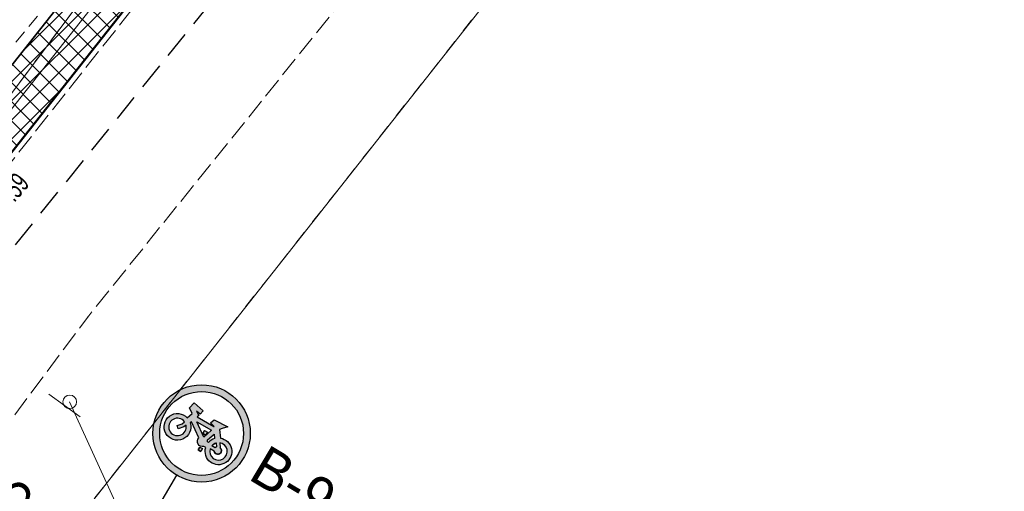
# Model space of a CAD drawing. Extents: x 6456700 to 6518119, y 5963420 to 5980059.
# Tile 68 of 256: x 6511930 to 6511966, y 5964203 to 5964220. Entities that reach past the tile are written whole.
import ezdxf
from ezdxf.enums import TextEntityAlignment as Align

# ---------------------------------------------------------------- set-up
doc = ezdxf.new("R2010")
doc.units = 0
doc.header["$MEASUREMENT"] = 0
for name, pattern in [('L_0_03', [1, 0.5, -0.5]), ('L_0_04', [1.5, 1, -0.5]), ('L_0_52', [1, 0.75, -0.25]), ('L_0_5A', [0.75, 0.5, -0.25])]:
    doc.linetypes.add(name, pattern=pattern)
doc.layers.get('0').update_dxf_attribs({"color": 2, "linetype": 'CONTINUOUS', "lineweight": 5})
for name, color, linetype, lineweight in [('18mm Kreska ciągła', 7, 'CONTINUOUS', 18), ('218_kontur_uzytku_gruntowego', 96, 'L_0_03', 18), ('219_dzialka_ewidencyjna', 7, 'CONTINUOUS', 18), ('35mm Ciągła', 7, 'CONTINUOUS', 35), ('50mm Kreska ciągła', 7, 'CONTINUOUS', 50), ('9mm Kreska ciągła', 252, 'CONTINUOUS', 9), ('jezdnia', 7, 'CONTINUOUS', 18), ('pikieta_sztuczna_Atr2', 7, 'CONTINUOUS', 18), ('skarpa_nieumocniona', 7, 'CONTINUOUS', 18), ('Zakres', 7, 'CONTINUOUS', 18)]:
    doc.layers.add(name, color=color, linetype=linetype, lineweight=lineweight)
doc.layers.add('ZNAKI_PIONOWE', color=7, linetype='CONTINUOUS')
doc.styles.get("Standard").update_dxf_attribs({"font": 'txt', "width": 0.75})

# ---------------------------------------------------------------- blocks, each defined once
blk = doc.blocks.new('mdcp_nowa')
at = {"layer": '218_kontur_uzytku_gruntowego', "lineweight": 18, "flags": 128}
for points in [[(6494684.13, 5980699.94), (6494652.81, 5980658.13)], [(6494659.53, 5980648.3), (6494694.97, 5980693.24)]]:
    blk.add_lwpolyline(points, dxfattribs=at)
at = {"layer": '219_dzialka_ewidencyjna', "color": 3, "linetype": 'Continuous', "lineweight": 18, "flags": 128}
for points in [[(6494684.13, 5980699.94), (6494652.81, 5980658.13)], [(6494694.97, 5980693.24), (6494659.53, 5980648.3)]]:
    blk.add_lwpolyline(points, dxfattribs=at)
at = {"layer": 'jezdnia', "color": 7, "linetype": 'L_0_52', "lineweight": 18, "flags": 128}
blk.add_lwpolyline([(6494800.98, 5980766.05), (6494800.28, 5980765.21), (6494799.58, 5980764.38), (6494798.86, 5980763.57), (6494798.14, 5980762.76), (6494797.4, 5980761.96), (6494796.65, 5980761.17), (6494795.56, 5980759.97), (6494794.45, 5980758.8), (6494793.3, 5980757.65), (6494792.14, 5980756.53), (6494790.94, 5980755.44), (6494789.72, 5980754.37), (6494788.47, 5980753.34), (6494787.2, 5980752.33), (6494785.91, 5980751.36), (6494784.6, 5980750.41), (6494783.26, 5980749.5), (6494781.9, 5980748.62), (6494780.52, 5980747.77), (6494779.49, 5980747.15), (6494778.44, 5980746.54), (6494777.4, 5980745.94), (6494776.34, 5980745.36), (6494775.28, 5980744.78), (6494774.21, 5980744.23), (6494773.13, 5980743.68), (6494772.05, 5980743.15), (6494770.96, 5980742.63), (6494769.86, 5980742.12), (6494768.76, 5980741.63), (6494767.65, 5980741.15), (6494766.54, 5980740.68), (6494754.8, 5980736.16), (6494735.09, 5980729.04), (6494724.78, 5980724.36), (6494723.57, 5980723.74), (6494722.37, 5980723.09), (6494721.19, 5980722.42), (6494720.02, 5980721.72), (6494718.86, 5980721.01), (6494717.72, 5980720.27), (6494716.59, 5980719.51), (6494715.47, 5980718.73), (6494714.37, 5980717.93), (6494713.29, 5980717.1), (6494712.22, 5980716.26), (6494711.16, 5980715.4), (6494710.13, 5980714.51), (6494709.11, 5980713.61), (6494707.48, 5980712.2), (6494705.88, 5980710.76), (6494704.3, 5980709.3), (6494702.75, 5980707.8), (6494701.22, 5980706.28), (6494699.72, 5980704.74), (6494698.24, 5980703.17), (6494696.79, 5980701.57), (6494695.37, 5980699.95), (6494693.98, 5980698.31), (6494692.61, 5980696.64), (6494691.28, 5980694.95), (6494689.97, 5980693.24), (6494678.42, 5980678.9), (6494663.6, 5980660.49), (6494656.62, 5980651.14), (6494655.4, 5980649.55), (6494654.2, 5980647.93), (6494653.04, 5980646.3), (6494651.91, 5980644.64), (6494650.81, 5980642.95), (6494649.75, 5980641.25), (6494648.71, 5980639.53), (6494647.72, 5980637.79), (6494646.75, 5980636.02), (6494645.82, 5980634.24), (6494644.93, 5980632.44), (6494644.07, 5980630.63), (6494643.25, 5980628.8), (6494642.46, 5980626.95), (6494642.09, 5980625.98), (6494641.74, 5980625), (6494641.4, 5980624.01), (6494641.09, 5980623.02), (6494640.79, 5980622.02), (6494640.5, 5980621.01), (6494640.24, 5980620.01), (6494639.99, 5980618.99), (6494639.76, 5980617.98), (6494639.55, 5980616.96), (6494639.36, 5980615.93), (6494639.19, 5980614.9), (6494639.03, 5980613.87), (6494638.89, 5980612.84), (6494638.61, 5980611.3), (6494638.37, 5980609.75), (6494638.16, 5980608.19), (6494638, 5980606.63), (6494637.87, 5980605.07), (6494637.78, 5980603.5), (6494637.73, 5980601.93), (6494637.72, 5980600.36), (6494637.727, 5980600.016), (6494630.507, 5980602.343), (6494630.51, 5980602.97), (6494630.54, 5980604.31), (6494630.59, 5980605.65), (6494630.67, 5980606.99), (6494630.77, 5980608.32), (6494630.9, 5980609.66), (6494631.05, 5980610.99), (6494631.23, 5980612.32), (6494631.43, 5980613.64), (6494631.66, 5980614.96), (6494631.91, 5980616.28), (6494632.19, 5980617.59), (6494632.49, 5980618.9), (6494632.82, 5980620.2), (6494633.17, 5980621.49), (6494633.52, 5980622.8), (6494633.9, 5980624.09), (6494634.3, 5980625.39), (6494634.72, 5980626.67), (6494635.16, 5980627.95), (6494635.63, 5980629.21), (6494636.12, 5980630.47), (6494636.63, 5980631.72), (6494637.17, 5980632.96), (6494637.73, 5980634.19), (6494638.31, 5980635.41), (6494638.91, 5980636.62), (6494639.53, 5980637.82), (6494640.18, 5980639.01), (6494651.91, 5980654.89), (6494659.39, 5980664.48), (6494673.45, 5980682.25), (6494686.07, 5980698.81), (6494697.34, 5980711.93), (6494704.77, 5980718.76), (6494705.95, 5980719.62), (6494707.13, 5980720.47), (6494708.32, 5980721.31), (6494709.52, 5980722.13), (6494710.73, 5980722.95), (6494711.95, 5980723.75), (6494713.17, 5980724.54), (6494714.41, 5980725.31), (6494715.65, 5980726.08), (6494716.89, 5980726.83), (6494718.15, 5980727.57), (6494719.41, 5980728.3), (6494720.68, 5980729.01), (6494721.96, 5980729.71), (6494733.02, 5980734.84), (6494752.65, 5980741.77), (6494764.04, 5980746.21), (6494765.1, 5980746.65), (6494766.15, 5980747.09), (6494767.2, 5980747.55), (6494768.24, 5980748.02), (6494769.28, 5980748.5), (6494770.32, 5980748.99), (6494771.34, 5980749.49), (6494772.37, 5980750.01), (6494773.38, 5980750.53), (6494774.39, 5980751.07), (6494775.4, 5980751.61), (6494776.4, 5980752.17), (6494777.39, 5980752.74), (6494778.56, 5980753.48), (6494779.71, 5980754.25), (6494780.85, 5980755.04), (6494781.97, 5980755.85), (6494783.08, 5980756.68), (6494784.17, 5980757.53), (6494785.24, 5980758.41), (6494786.3, 5980759.3), (6494787.34, 5980760.22), (6494788.36, 5980761.15), (6494789.36, 5980762.11), (6494790.34, 5980763.08), (6494791.31, 5980764.08), (6494792.25, 5980765.09), (6494796.57, 5980770.19), (6494801.12, 5980776.47), (6494807.76, 5980786.96), (6494824.2, 5980815.58), (6494837.02, 5980838.19), (6494852.07, 5980864.69), (6494865.45, 5980888.16), (6494878.03, 5980909.37), (6494879.23, 5980911.4), (6494880.45, 5980913.41), (6494881.7, 5980915.41), (6494882.97, 5980917.4), (6494884.25, 5980919.37), (6494885.56, 5980921.33), (6494886.89, 5980923.28), (6494888.25, 5980925.21), (6494889.62, 5980927.12), (6494891.01, 5980929.02), (6494892.43, 5980930.91), (6494893.86, 5980932.78), (6494895.32, 5980934.63), (6494896.79, 5980936.47), (6494904.42, 5980944.79), (6494917.35, 5980957.18), (6494930.46, 5980968.66), (6494934.059, 5980971.777), (6494933.221, 5980963.181), (6494926.63, 5980957.35), (6494921.6, 5980952.87), (6494901.47, 5980932.34), (6494900.03, 5980930.62), (6494898.61, 5980928.88), (6494897.21, 5980927.13), (6494895.83, 5980925.35), (6494894.48, 5980923.57), (6494893.14, 5980921.76), (6494891.83, 5980919.94), (6494890.54, 5980918.1), (6494889.28, 5980916.25), (6494888.04, 5980914.38), (6494886.82, 5980912.49), (6494885.62, 5980910.59), (6494884.45, 5980908.68), (6494883.3, 5980906.75), (6494870.77, 5980885.48), (6494856.93, 5980861.45), (6494842.16, 5980835.5), (6494829.15, 5980812.43), (6494813, 5980783.94), (6494806.11, 5980773.06), (6494805.51, 5980772.15), (6494804.9, 5980771.26), (6494804.27, 5980770.37), (6494803.64, 5980769.49), (6494802.99, 5980768.61), (6494802.33, 5980767.75), (6494801.66, 5980766.89)], close=True, dxfattribs=at)
at = {"layer": 'jezdnia'}
blk.add_point((6494663.6, 5980660.49), dxfattribs=at)
at = {"layer": 'skarpa_nieumocniona', "color": 7, "linetype": 'L_0_5A', "lineweight": 18, "flags": 128}
blk.add_lwpolyline([(6494655.45, 5980667.75), (6494670.11, 5980685.27), (6494684.17, 5980702.36), (6494682.53, 5980697.88), (6494671.7, 5980683.53), (6494657.21, 5980666.18), (6494650.99, 5980658.79), (6494648.04, 5980658.49)], close=True, dxfattribs=at)
at = {"layer": 'Zakres', "linetype": 'L_0_04', "lineweight": 25, "flags": 128}
blk.add_lwpolyline([(6495113.77, 5985050.22), (6495121.12, 5984877.07), (6495125.76, 5984757.87), (6495129.89, 5984649.81), (6495141.08, 5984611.3), (6495145.77, 5984544.53), (6495147.36, 5984487.27), (6495157.22, 5984392.07), (6495162.95, 5984387.45), (6495180.24, 5984384.16), (6495229.5, 5984386.61), (6495251.65, 5984373.41), (6495258.77, 5984357.12), (6495255.44, 5984330.44), (6495250.77, 5984304.39), (6495252.21, 5984282.78), (6495255.46, 5984256.45), (6495254.94, 5984238.25), (6495266.4, 5984211), (6495277.24, 5984182.33), (6495294.2, 5984133.19), (6495300.94, 5984095.37), (6495313.24, 5984037.69), (6495317.44, 5983978.18), (6495300.35, 5983922.18), (6495282.35, 5983883.38), (6495266.21, 5983862.23), (6495242.03, 5983839.67), (6495211.11, 5983816.86), (6495158.26, 5983772.66), (6495130.6, 5983651.16), (6495116.31, 5983543.43), (6495129.51, 5983346.73), (6495134.58, 5983264.71), (6495139.64, 5983186.97), (6495193.25, 5983077.94), (6495199.2, 5983041.97), (6495206.23, 5983026), (6495208.96, 5983004.88), (6495202.27, 5982979.48), (6495202.42, 5982950.13), (6495209.35, 5982897.38), (6495215.97, 5982850.34), (6495228.6, 5982809.97), (6495226.85, 5982778.82), (6495225.04, 5982750.56), (6495220.26, 5982723.37), (6495226.54, 5982679.97), (6495206.06, 5982669.48), (6495192.68, 5982657.71), (6495184.57, 5982648.65), (6495174.78, 5982624.58), (6495164.23, 5982604.61), (6495150.7, 5982588.3), (6495137.69, 5982582.43), (6495118.26, 5982573.75), (6495100.35, 5982558.42), (6495090.36, 5982544.99), (6495075.87, 5982519.06), (6495060.83, 5982499.68), (6495049.41, 5982485.49), (6495035.07, 5982459.7), (6495006.7, 5982406.64), (6494980.89, 5982351.84), (6494944.35, 5982293.29), (6494925.72, 5982250.11), (6494905.2, 5982190.37), (6494898.43, 5982153.5), (6494879.51, 5982063.89), (6494864.14, 5981992.66), (6494816.93, 5981768.61), (6494777.79, 5981577.7), (6494739.84, 5981394.72), (6494718.65, 5981297.89), (6494716.45, 5981237.31), (6494738.62, 5981208.21), (6494776.48, 5981173.06), (6494817.16, 5981137.44), (6494847.63, 5981109.8), (6494877.39, 5981077.08), (6494912.75, 5981030.55), (6494916.06, 5981014.71), (6494903.86, 5980957.01), (6494916.13, 5980953.51), (6494892.32, 5980927.59), (6494850.7, 5980858.8), (6494806.81, 5980779.89), (6494785.1, 5980753.49), (6494715.22, 5980723.29), (6494679.96, 5980686.78), (6494651.35, 5980651.29), (6494549.14, 5980683.24), (6494511.84, 5980659.66), (6494443.61, 5980630.33), (6494428.78, 5980598.6), (6494431.58, 5980579.46), (6494420.56, 5980549.76), (6494416.45, 5980528.2), (6494403.86, 5980507.16), (6494388.89, 5980482.96), (6494365.32, 5980407.99), (6494335.67, 5980315.15), (6494332.29, 5980297.41), (6494335.1, 5980278.18), (6494347.25, 5980254.84), (6494336.79, 5980250.09), (6494300.04, 5980271.34), (6494320.8, 5980301.43), (6494336.81, 5980349.17), (6494344.85, 5980380.92), (6494360.85, 5980437.13), (6494374.18, 5980476.38), (6494386.14, 5980498.84), (6494403.02, 5980528.52), (6494411.33, 5980563.19), (6494420.84, 5980586.25), (6494420.25, 5980601.11), (6494434.95, 5980635.94), (6494446.75, 5980644.99), (6494465.77, 5980647.27), (6494513.02, 5980669.46), (6494507.85, 5980679.68), (6494547.89, 5980705.83), (6494570.06, 5980691.34), (6494636.17, 5980669.05), (6494706.14, 5980756.86), (6494742.78, 5980772.58), (6494798.53, 5980814.27), (6494826.12, 5980867.97), (6494849.57, 5980908.6), (6494845.35, 5980942.01), (6494853.94, 5980970.83), (6494891.08, 5980960.54), (6494890.11, 5980965.73), (6494903.94, 5981025.69), (6494869.98, 5981070.3), (6494770.97, 5981160.58), (6494728.18, 5981200.64), (6494706.13, 5981229.56), (6494707.94, 5981299.75), (6494728.84, 5981398.1), (6494767.06, 5981580.19), (6494806.17, 5981770.55), (6494854.36, 5981994.76), (6494869.73, 5982065.97), (6494888.61, 5982155.44), (6494891.67, 5982173.95), (6494895.82, 5982197.45), (6494916.38, 5982253.72), (6494935.47, 5982297.95), (6494954.97, 5982331.67), (6494972.09, 5982356.64), (6494997.76, 5982411.14), (6495026.29, 5982464.48), (6495041.09, 5982491.09), (6495052.99, 5982505.88), (6495067.51, 5982524.6), (6495081.94, 5982550.43), (6495092.99, 5982565.28), (6495112.86, 5982582.29), (6495133.59, 5982591.55), (6495144.48, 5982596.46), (6495155.87, 5982610.19), (6495165.7, 5982628.8), (6495175.96, 5982654.03), (6495185.62, 5982664.83), (6495200.4, 5982677.82), (6495212.49, 5982688.04), (6495209.64, 5982723.43), (6495215.22, 5982750.57), (6495216.87, 5982779.54), (6495218.31, 5982809.31), (6495206.86, 5982847.92), (6495199.44, 5982894.74), (6495192.11, 5982948.71), (6495190.16, 5982979.24), (6495183.47, 5983075.16), (6495129.79, 5983184.34), (6495124.6, 5983264.07), (6495119.53, 5983346.09), (6495106.27, 5983543.75), (6495120.74, 5983652.9), (6495148.75, 5983779.42), (6495204.15, 5983826.04), (6495273.41, 5983889.36), (6495288.53, 5983927.42), (6495300.83, 5983964.69), (6495303.91, 5983980.14), (6495301.32, 5984039.55), (6495291.1, 5984093.63), (6495284.5, 5984130.67), (6495267.84, 5984178.93), (6495257.12, 5984207.3), (6495244.96, 5984236.19), (6495244.79, 5984255.42), (6495242.25, 5984281.97), (6495240.71, 5984304.95), (6495245.55, 5984331.94), (6495248.51, 5984355.64), (6495243.77, 5984366.47), (6495226.98, 5984376.47), (6495179.54, 5984374.12), (6495158.61, 5984378.09), (6495147.7, 5984386.91), (6495137.38, 5984486.61), (6495135.78, 5984544.04), (6495131.18, 5984609.54), (6495119.95, 5984648.2), (6495115.76, 5984757.49), (6495111.12, 5984876.67), (6495103.73, 5985050.93), (6495109.36, 5985081.73), (6495120.41, 5985085.88)], close=True, dxfattribs=at)
at = {"layer": 'pikieta_sztuczna_Atr2', "color": 7, "lineweight": 15, "width": 0.66}
blk.add_text('135.59', height=0.75, rotation=49.5, dxfattribs=at).set_placement((6494659.6, 5980664.35), align=Align.TOP_LEFT)

msp = doc.modelspace()

# ---------------------------------------------------------------- block references
at = {"linetype": 'ByBlock'}
msp.add_blockref('mdcp_nowa', (17268.786, -16450.998), dxfattribs=at)

# ---------------------------------------------------------------- next in the draw order: hatches: boundary and pattern name
at = {"layer": '9mm Kreska ciągła'}
h = msp.add_hatch(dxfattribs=at)
h.set_pattern_fill('ANSI37', color=256, scale=4)
h.set_pattern_definition([(45, (6511919.29713, 5964205.80313), (-0.3535534, 0.3535534), []), (135, (6511919.29713, 5964205.80313), (-0.3535534, -0.3535534), [])])
edge = h.paths.add_edge_path()
edge.add_arc((6512161.116, 5964484.823), 3, 319.1973, 391.4314, ccw=False)
edge.add_arc((6512302.768, 5964368.68), 180.179, 140.67516, 150.2278)
edge.add_line((6512146.371, 5964458.149), (6512072.706, 5964329.641))
edge.add_arc((6511998.482, 5964375.659), 87.332, 292.18388, 328.20144, ccw=False)
edge.add_line((6512031.457, 5964294.792), (6512001.751, 5964283.857))
edge.add_arc((6512036.294, 5964190.013), 100, 110.20793, 142.70539)
edge.add_line((6511956.741, 5964250.604), (6511951.132, 5964243.24))
edge.add_line((6511951.132, 5964243.24), (6511943.519, 5964233.244))
edge.add_line((6511943.519, 5964233.244), (6511923.471, 5964207.866))
edge.add_arc((6511919.53, 5964210.598), 4.795, 267.2117, 325.2662, ccw=False)
edge.add_line((6511919.297, 5964205.809), (6511941.938, 5964234.47))
edge.add_line((6511941.938, 5964234.47), (6511949.542, 5964244.453))
edge.add_line((6511949.542, 5964244.453), (6511955.15, 5964251.816))
edge.add_arc((6512036.294, 5964190.013), 102, 470.20793, 502.70539, ccw=False)
edge.add_line((6512001.06, 5964285.734), (6512030.734, 5964296.657))
edge.add_arc((6511998.482, 5964375.659), 85.332, -67.79309, -31.82159)
edge.add_line((6512070.989, 5964330.666), (6512144.636, 5964459.143))
edge.add_arc((6512306.004, 5964366.643), 186, 499.92494, 510.17738, ccw=False)
at = {"layer": 'ZNAKI_PIONOWE', "linetype": 'Continuous'}
h = msp.add_hatch(color=12, dxfattribs=at)
h.paths.add_polyline_path([(6511935.052, 5964206.109, 1), (6511938.143, 5964204.264, 1)])
h.paths.add_polyline_path([(6511937.929, 5964204.392, -1.000004), (6511935.267, 5964205.981, -1.000004)], flags=16)
h.paths.add_polyline_path([(6511936.101, 5964207.319), (6511938.634, 5964205.807), (6511937.103, 5964203.243), (6511934.57, 5964204.755)], flags=25)
h = msp.add_hatch(color=256, dxfattribs=at)
edge = h.paths.add_edge_path(flags=16)
edge.add_line((6511936.021, 5964205.494), (6511935.94, 5964205.424))
edge.add_line((6511935.94, 5964205.424), (6511935.729, 5964205.354))
edge.add_line((6511935.729, 5964205.354), (6511935.689, 5964205.476))
edge.add_line((6511935.689, 5964205.476), (6511935.875, 5964205.537))
edge.add_line((6511935.875, 5964205.537), (6511935.966, 5964205.617))
edge.add_arc((6511935.705, 5964205.427), 0.322, 36.1064, 372.0636)
h.paths.add_polyline_path([(6511936.419, 5964205.609), (6511936.958, 5964205.301), (6511936.674, 5964205.051)], flags=16)
edge = h.paths.add_edge_path(flags=16)
edge.add_line((6511936.81, 5964204.943), (6511937.06, 5964205.163))
edge.add_line((6511937.06, 5964205.163), (6511937.078, 5964204.993))
edge.add_arc((6511937.223, 5964204.521), 0.493, 107.0692, 138.1502)
edge.add_line((6511936.855, 5964204.85), (6511936.818, 5964204.873))
edge.add_arc((6511936.63, 5964204.887), 0.188, 355.5876, 377.1604)
edge = h.paths.add_edge_path(flags=16)
edge.add_line((6511937.138, 5964204.832), (6511937.153, 5964204.687))
edge.add_line((6511937.153, 5964204.687), (6511937.099, 5964204.655))
edge.add_line((6511937.099, 5964204.655), (6511936.976, 5964204.729))
edge.add_arc((6511937.223, 5964204.521), 0.322, 105.2505, 139.9704, ccw=False)
edge = h.paths.add_edge_path(flags=16)
edge.add_line((6511937.266, 5964204.841), (6511937.285, 5964204.657))
edge.add_arc((6511937.195, 5964204.552), 0.138, -170.5063, 49.1065, ccw=False)
edge.add_line((6511937.059, 5964204.53), (6511936.914, 5964204.616))
edge.add_arc((6511937.223, 5964204.521), 0.322, 162.9341, 442.2854)
edge = h.paths.add_edge_path()
edge.add_line((6511936.491, 5964205.851), (6511936.431, 5964205.799))
edge.add_line((6511936.431, 5964205.799), (6511937.053, 5964205.444))
edge.add_line((6511937.053, 5964205.444), (6511937.056, 5964205.447))
edge.add_line((6511937.056, 5964205.447), (6511936.932, 5964205.581))
edge.add_line((6511936.932, 5964205.581), (6511937.062, 5964205.693))
edge.add_line((6511937.062, 5964205.693), (6511937.572, 5964205.435))
edge.add_line((6511937.572, 5964205.435), (6511937.359, 5964205.368))
edge.add_line((6511937.359, 5964205.368), (6511937.256, 5964205.336))
edge.add_line((6511937.256, 5964205.336), (6511937.291, 5964205.01))
edge.add_arc((6511937.223, 5964204.521), 0.493, -196.8199, 82.0394, ccw=False)
edge.add_line((6511936.75, 5964204.664), (6511936.681, 5964204.706))
edge.add_arc((6511936.63, 5964204.887), 0.188, 133.9954, 285.7267, ccw=False)
edge.add_line((6511936.499, 5964205.022), (6511936.226, 5964205.618))
edge.add_line((6511936.226, 5964205.618), (6511936.176, 5964205.574))
edge.add_arc((6511935.705, 5964205.427), 0.493, -317.1172, 17.3673, ccw=False)
edge.add_line((6511936.067, 5964205.763), (6511936.245, 5964205.919))
edge.add_line((6511936.245, 5964205.919), (6511936.147, 5964206.131))
edge.add_line((6511936.147, 5964206.131), (6511936.319, 5964206.312))
edge.add_line((6511936.319, 5964206.312), (6511936.651, 5964206.026))
edge.add_line((6511936.651, 5964206.026), (6511936.541, 5964205.898))
edge.add_line((6511936.541, 5964205.898), (6511936.411, 5964206.009))
edge.add_line((6511936.411, 5964206.009), (6511936.491, 5964205.851))
h = msp.add_hatch(color=256, dxfattribs=at)
h.paths.add_polyline_path([(6511936.704, 5964205.293), (6511936.811, 5964205.229), (6511936.745, 5964205.119), (6511936.638, 5964205.183)])
h.paths.add_polyline_path([(6511936.537, 5964204.684), (6511936.635, 5964204.626), (6511936.569, 5964204.516), (6511936.471, 5964204.574)])

# ---------------------------------------------------------------- next in the draw order: linework, layer by layer
at = {"layer": '18mm Kreska ciągła', "color": 4, "ltscale": 0.1}
msp.add_lwpolyline([(6512164.077, 5964485.309, 0.043996), (6512145.503, 5964458.646), (6512071.847, 5964330.153, -0.158361), (6512031.096, 5964295.724), (6512001.406, 5964284.796, 0.142755), (6511955.945, 5964251.21), (6511950.337, 5964243.847), (6511942.729, 5964233.857), (6511920.677, 5964205.942)], format="xyb", dxfattribs=at)
at = {"layer": '18mm Kreska ciągła'}
for points in [[(6511932.111, 5964205.802), (6511930.944, 5964206.64)], [(6511931.714, 5964206.353), (6511934.132, 5964201.063)]]:
    msp.add_lwpolyline(points, dxfattribs=at)
msp.add_circle((6511931.722, 5964206.354), 0.252, dxfattribs=at)
at = {"layer": '35mm Ciągła', "color": 6, "ltscale": 0.1}
msp.add_lwpolyline([(6512163.676, 5964486.388, 0.044765), (6512144.636, 5964459.143), (6512070.989, 5964330.666, -0.158257), (6512030.734, 5964296.657), (6512001.06, 5964285.734, 0.142755), (6511955.15, 5964251.816), (6511949.542, 5964244.453), (6511941.938, 5964234.47), (6511919.297, 5964205.809)], format="xyb", dxfattribs=at)
at = {"layer": '50mm Kreska ciągła', "color": 5, "ltscale": 0.1}
msp.add_lwpolyline([(6512163.387, 5964482.863, 0.041705), (6512146.371, 5964458.149), (6512072.706, 5964329.641, -0.158463), (6512031.457, 5964294.792), (6512001.751, 5964283.857, 0.142755), (6511956.741, 5964250.604), (6511951.132, 5964243.24), (6511943.519, 5964233.244), (6511923.101, 5964207.397)], format="xyb", dxfattribs=at)
at = {"layer": 'ZNAKI_PIONOWE', "color": 7, "linetype": 'Continuous'}
for p, q in [((6511936.419, 5964205.609), (6511936.958, 5964205.301)), ((6511936.674, 5964205.051), (6511936.419, 5964205.609)), ((6511936.638, 5964205.183), (6511936.745, 5964205.119)), ((6511936.674, 5964205.051), (6511936.958, 5964205.301)), ((6511936.704, 5964205.293), (6511936.811, 5964205.229)), ((6511937.138, 5964204.832), (6511937.153, 5964204.687)), ((6511937.266, 5964204.841), (6511937.285, 5964204.657)), ((6511936.471, 5964204.574), (6511936.569, 5964204.516)), ((6511936.537, 5964204.684), (6511936.635, 5964204.626)), ((6511937.059, 5964204.53), (6511936.914, 5964204.616)), ((6511937.099, 5964204.655), (6511936.976, 5964204.729))]:
    msp.add_line(p, q, dxfattribs=at)
at = {"layer": 'ZNAKI_PIONOWE'}
msp.add_line((6511935.675, 5964203.641), (6511934.137, 5964201.065), dxfattribs=at)
at = {"layer": 'ZNAKI_PIONOWE', "color": 7, "linetype": 'Continuous', "flags": 128}
for points in [[(6511936.491, 5964205.851), (6511936.431, 5964205.799), (6511937.053, 5964205.444), (6511937.056, 5964205.447), (6511936.932, 5964205.581), (6511937.062, 5964205.693), (6511937.572, 5964205.435), (6511937.359, 5964205.368), (6511937.256, 5964205.336), (6511937.291, 5964205.01, -2.705503), (6511936.75, 5964204.664), (6511936.681, 5964204.706, -0.779399), (6511936.499, 5964205.022), (6511936.226, 5964205.618), (6511936.176, 5964205.574, -8.944975), (6511936.067, 5964205.763), (6511936.245, 5964205.919), (6511936.147, 5964206.131), (6511936.319, 5964206.312), (6511936.651, 5964206.026), (6511936.541, 5964205.898)], [(6511937.266, 5964204.841), (6511937.285, 5964204.657, -1.423026), (6511937.059, 5964204.53), (6511936.914, 5964204.616, 2.723466), (6511937.266, 5964204.841, 2.218998)], [(6511937.138, 5964204.832), (6511937.153, 5964204.687), (6511937.099, 5964204.655), (6511936.976, 5964204.729, -0.152664), (6511937.138, 5964204.832, -1.481087)]]:
    msp.add_lwpolyline(points, format="xyb", dxfattribs=at)
for points in [[(6511936.541, 5964205.898), (6511936.411, 5964206.009), (6511936.491, 5964205.851)], [(6511936.704, 5964205.293), (6511936.638, 5964205.183)], [(6511936.704, 5964205.293), (6511936.811, 5964205.229), (6511936.745, 5964205.119), (6511936.638, 5964205.183), (6511936.704, 5964205.293)], [(6511936.811, 5964205.229), (6511936.745, 5964205.119)], [(6511936.537, 5964204.684), (6511936.471, 5964204.574)], [(6511936.537, 5964204.684), (6511936.635, 5964204.626), (6511936.569, 5964204.516), (6511936.471, 5964204.574), (6511936.537, 5964204.684)], [(6511936.635, 5964204.626), (6511936.569, 5964204.516)]]:
    msp.add_lwpolyline(points, dxfattribs=at)
for points in [[(6511936.021, 5964205.494), (6511935.94, 5964205.424), (6511935.729, 5964205.354), (6511935.689, 5964205.476), (6511935.875, 5964205.537), (6511935.966, 5964205.617, 9.49731)], [(6511936.81, 5964204.943), (6511937.06, 5964205.163), (6511937.078, 5964204.993, 0.136454), (6511936.855, 5964204.85, 0), (6511936.818, 5964204.873, 0.094408)]]:
    msp.add_lwpolyline(points, format="xyb", close=True, dxfattribs=at)
msp.add_lwpolyline([(6511936.419, 5964205.609), (6511936.958, 5964205.301), (6511936.674, 5964205.051)], close=True, dxfattribs=at)
at = {"layer": 'ZNAKI_PIONOWE', "color": 7, "linetype": 'Continuous'}
for radius in [1.8, 1.55]:
    msp.add_circle((6511936.598, 5964205.186), radius, dxfattribs=at)
for centre, radius, start, end in [((6511937.223, 5964204.521), 0.322, 162.9341, 82.2854), ((6511937.223, 5964204.521), 0.322, 105.2505, 139.9704), ((6511937.196, 5964204.554), 0.139, 190.2812, 50.3828), ((6511937.196, 5964204.554), 0.139, 107.9089, 133.8913)]:
    msp.add_arc(centre, radius, start, end, dxfattribs=at)

# ---------------------------------------------------------------- next in the draw order: texts
at = {"layer": 'ZNAKI_PIONOWE', "linetype": 'Continuous'}
msp.add_text('B-9 prj.', height=1.5, rotation=329.1643, dxfattribs=at).set_placement((6511938.275, 5964203.518))
at = {"layer": 'ZNAKI_PIONOWE', "insert": (6511929.606, 5964203.616), "char_height": 1.5, "width": 16.86037, "attachment_point": 1, "rotation": 323.2759}
msp.add_mtext('C-13/16 prj.', dxfattribs=at)

doc.saveas('drawing.dxf')
